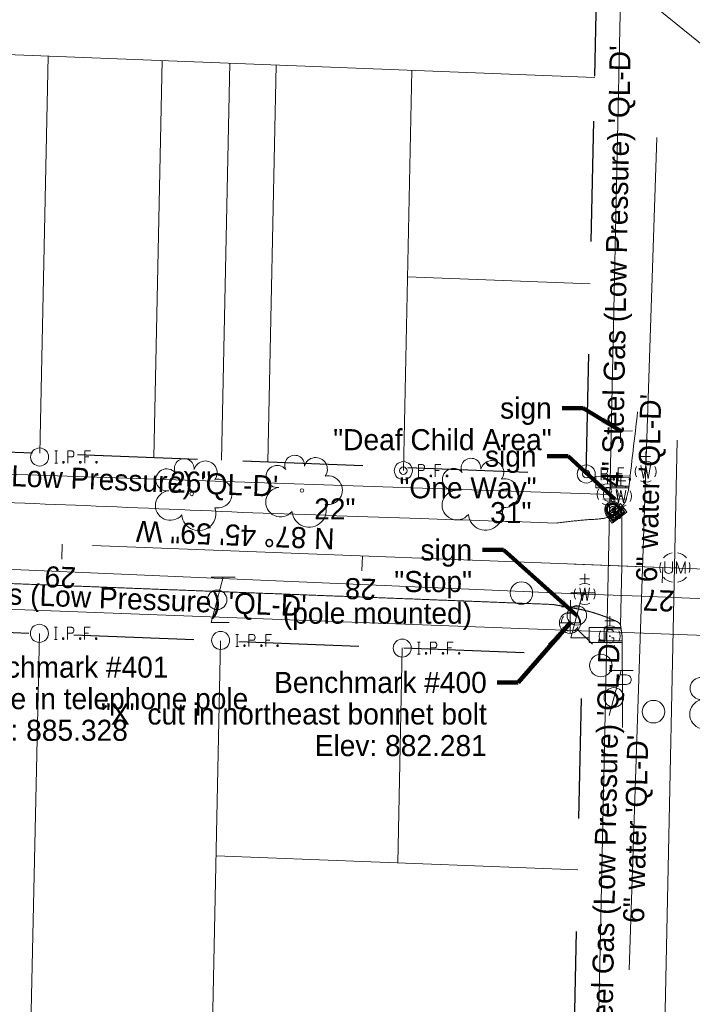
# Model space of a CAD drawing. Header units: feet. Extents: x 2433273 to 2447442, y 555003 to 575201.
# Tile 105 of 226: x 2445572 to 2445796, y 557864 to 558191. Entities that reach past the tile are written whole.
import ezdxf
from ezdxf.enums import TextEntityAlignment as Align

# ---------------------------------------------------------------- set-up
doc = ezdxf.new("R2010")
doc.units = ezdxf.units.FT
doc.header["$LTSCALE"] = 50
doc.header["$MEASUREMENT"] = 0
for name, pattern in [('cl20', [100, 5, -5, 80, -5, 5]), ('cl50', [100, 7.5, -7.5, 70, -7.5, 7.5]), ('DGN Style 1', [291.026069, 0.484236, -290.541832]), ('DGN Style 2', [484.236387, 290.541832, -193.694555]), ('DGN Style 3', [677.930942, 484.236387, -193.694555]), ('DGN Style 4', [775.262456, 387.38911, -193.694555, 0.484236, -193.694555]), ('DGN Style 5', [338.965471, 145.270916, -193.694555]), ('DGN Style 6', [921.017609, 0.484236, -193.694555, 338.965471, -193.694555, 0.484236, -193.694555]), ('DGN Style 7', [968.472775, 435.812749, -193.694555, 145.270916, -193.694555]), ('drainage01', [1.6, 0.85, -0.75]), ('rowex', [4.85, 0.8, -0.375, -0.375, 0.8, -0.3, 0.8, -0.3, 0.8, -0.3])]:
    doc.linetypes.add(name, pattern=pattern)
for name, color, linetype, lineweight in [('DR_X_Cells', 151, 'DGN Style 2', 0), ('DR_X_Cells (Construction)', 151, 'DGN Style 2', 0), ('DV_X_Lot_Line', 2, 'DGN Style 3', 0), ('DV_X_Property_Line', 7, 'Continuous', 0), ('GE_P_CL_50', 7, 'cl50', 13), ('GE_X_Cells', 2, 'Continuous', 0), ('GK_Drainage_Nodes', 7, 'Continuous', 53), ('GK_Drainage_Nodes (Construction)', 7, 'Continuous', 53), ('PV_P_Curb_Ramp', 120, 'Continuous', 13), ('PV_X_EOP', 7, 'DGN Style 3', 0), ('RW_X_CL_20', 6, 'cl20', 0), ('RW_X_Fee_RW', 6, 'rowex', 30), ('RW_X_Text', 7, 'Continuous', 0), ('SN_X_Public', 3, 'Continuous', 0), ('SV_X_Break_Lines', 4, 'DGN Style 2', 0), ('SV_X_Control_Cells_Found', 7, 'Continuous', 0), ('SV_X_Mon_Cells_Found', 7, 'Continuous', 0), ('SV_X_Text', 7, 'Continuous', 0), ('UT_X_Gas', 2, 'Continuous', 0), ('UT_X_Gas_Cells', 2, 'Continuous', 0), ('UT_X_Gas_Cells (Construction)', 2, 'Continuous', 0), ('UT_X_Gas_Text', 7, 'Continuous', 0), ('UT_X_Misc_Cells', 7, 'Continuous', 0), ('UT_X_Unknown_Cells', 7, 'Continuous', 0), ('UT_X_Unknown_Cells (Construction)', 7, 'Continuous', 0), ('UT_X_Water', 133, 'Continuous', 0), ('UT_X_Water_Cells', 133, 'Continuous', 0), ('UT_X_Water_Cells (Construction)', 133, 'Continuous', 0), ('UT_X_Water_Text', 7, 'Continuous', 0), ('VG_X_Cells', 3, 'Continuous', 0), ('VG_X_Text', 7, 'Continuous', 0)]:
    doc.layers.add(name, color=color, linetype=linetype, lineweight=lineweight)
doc.styles.add('Slanted-Normal LS 0.50', font='font31.shx', dxfattribs={"height": 0.14})
doc.styles.add('Slanted-Normal LS 0.50_0', font='font31.shx')
doc.styles.add('Style-font31', font='font31.shx')
doc.dimstyles.new('Dec-0  Slanted', dxfattribs={"dimscale": 50, "dimtxt": 0.14, "dimasz": 0.14, "dimexe": 0.07, "dimexo": 0.07, "dimgap": 0.07, "dimtad": 1, "dimdec": 0, "dimzin": 3, "dimdsep": 46, "dimtxsty": 'Slanted-Normal LS 0.50_0', "dimcen": 0.09, "dimclrd": 97, "dimclre": 97, "dimclrt": 7, "dimadec": 0, "dimazin": 3, "dimtfac": 1, "dimtdec": 0, "dimtofl": 0, "dimtmove": 1, "dimatfit": 1, "dimfxl": 1, "dimtzin": 3, "dimlwd": 0, "dimlwe": 0, "dimarcsym": 0})

# ---------------------------------------------------------------- blocks, each defined once
blk = doc.blocks.new('BM_8')
at = {"layer": 'SV_X_Control_Cells_Found', "color": 2, "linetype": 'Continuous', "lineweight": 0}
for p, q in [((0, 0.0705), (0, -0.0705)), ((-0.0705, 0), (0.0705, 0))]:
    blk.add_line(p, q, dxfattribs=at)
blk.add_circle((0, 0), 0.0705, dxfattribs=at)
blk = doc.blocks.new('UMH_7')
at = {"layer": 'UT_X_Unknown_Cells', "color": 7, "linetype": 'Continuous', "lineweight": 0}
for p, q in [((-0.0671, 0.0408), (-0.0671, -0.0233)), ((-0.0167, 0.0408), (-0.0167, -0.0233))]:
    blk.add_line(p, q, dxfattribs=at)
at = {"layer": 'UT_X_Unknown_Cells', "color": 7, "linetype": 'Continuous', "lineweight": 0, "flags": 128}
blk.add_lwpolyline([(0.0094, -0.0392), (0.0094, 0.0408), (0.0391, -0.0392), (0.0687, 0.0408), (0.0687, -0.0392)], dxfattribs=at)
at = {"layer": 'UT_X_Unknown_Cells', "color": 7, "linetype": 'Continuous', "lineweight": 0}
for centre, radius, start, end in [((0, 0), 0.1, 100.0806, 140.07213), ((0, 0), 0.1, 40.05767, 80.10608), ((0, 0), 0.1, 160.01689, 200.03919), ((0, 0), 0.1, 340.01689, 20.03919), ((0, 0), 0.1, 220.05767, 260.04731), ((-0.0419, -0.0114), 0.0279, 205.19243, 334.80757), ((0, 0), 0.1, 280.01144, 320.02638)]:
    blk.add_arc(centre, radius, start, end, dxfattribs=at)
at = {"layer": 'UT_X_Unknown_Cells (Construction)', "color": 7, "linetype": 'Continuous', "lineweight": 30}
blk.add_point((0, 0), dxfattribs=at)
blk = doc.blocks.new('CB3-X_8')
at = {"layer": 'DR_X_Cells', "color": 151, "linetype": 'Continuous', "lineweight": 0}
for p, q in [((-2.5, -0.63), (-1.88, 0)), ((-1.44, -1.83), (0.38, 0)), ((-0.31, -1.83), (1.51, 0)), ((-2.5, -1.76), (-0.75, 0)), ((0.82, -1.83), (2.5, -0.14)), ((1.94, -1.83), (2.5, -1.28))]:
    blk.add_line(p, q, dxfattribs=at)
at = {"layer": 'DR_X_Cells', "color": 151, "linetype": 'drainage01', "lineweight": 0}
blk.add_lwpolyline([(-3.04, 1.42), (3.04, 1.42), (3.04, -2.17), (-3.04, -2.17), (-3.04, 1.42)], close=True, dxfattribs=at)
at = {"layer": 'DR_X_Cells', "color": 151, "linetype": 'Continuous', "lineweight": 0, "flags": 128}
blk.add_lwpolyline([(-2.5, 0), (2.5, 0), (2.5, -1.83), (-2.5, -1.83), (-2.5, 0)], close=True, dxfattribs=at)
at = {"layer": 'DR_X_Cells (Construction)', "color": 20, "linetype": 'drainage01', "lineweight": 0}
blk.add_lwpolyline([(-2.37, 0.75), (2.37, 0.75), (2.37, -1.5), (-2.37, -1.5), (-2.37, 0.75)], close=True, dxfattribs=at)
at = {"layer": 'GK_Drainage_Nodes (Construction)', "color": 21, "linetype": 'DGN Style 2', "lineweight": 53}
blk.add_point((0, 1.42), dxfattribs=at)
at = {"layer": 'GK_Drainage_Nodes (Construction)', "color": 61, "linetype": 'DGN Style 6', "lineweight": 53}
for p in [(0, 0.75), (-2.37, -0.37), (0, -1.5), (2.37, -0.37)]:
    blk.add_point(p, dxfattribs=at)
at = {"layer": 'GK_Drainage_Nodes (Construction)', "color": 21, "linetype": 'DGN Style 5', "lineweight": 53}
blk.add_point((0, 0), dxfattribs=at)
at = {"layer": 'GK_Drainage_Nodes (Construction)', "color": 40, "linetype": 'DGN Style 4', "lineweight": 53}
blk.add_point((0, 0), dxfattribs=at)
at = {"layer": 'GK_Drainage_Nodes (Construction)', "color": 151, "linetype": 'DGN Style 7', "lineweight": 53}
blk.add_point((0, -0.37), dxfattribs=at)
at = {"layer": 'GK_Drainage_Nodes (Construction)', "color": 223, "linetype": 'DGN Style 1', "lineweight": 53}
blk.add_point((0, -2.17), dxfattribs=at)
blk = doc.blocks.new('MH1D-X_5')
at = {"layer": 'DR_X_Cells', "color": 151, "linetype": 'drainage01', "lineweight": 0}
for radius in [2.67, 1]:
    blk.add_circle((0, 0), radius, dxfattribs=at)
at = {"layer": 'DR_X_Cells (Construction)', "color": 20, "linetype": 'drainage01', "lineweight": 0}
blk.add_circle((0, 0), 2, dxfattribs=at)
at = {"layer": 'GK_Drainage_Nodes (Construction)', "color": 61, "linetype": 'DGN Style 6', "lineweight": 53}
blk.add_circle((0, 0), 2, dxfattribs=at)
at = {"layer": 'GK_Drainage_Nodes (Construction)', "color": 21, "linetype": 'DGN Style 2', "lineweight": 53}
blk.add_point((0, 2), dxfattribs=at)
at = {"layer": 'GK_Drainage_Nodes (Construction)', "color": 151, "linetype": 'DGN Style 7', "lineweight": 53}
blk.add_point((0, 0), dxfattribs=at)
at = {"layer": 'GK_Drainage_Nodes (Construction)', "color": 21, "linetype": 'DGN Style 5', "lineweight": 53}
blk.add_point((0, 0), dxfattribs=at)
at = {"layer": 'GK_Drainage_Nodes (Construction)', "color": 40, "linetype": 'DGN Style 4', "lineweight": 53}
blk.add_point((0, 0), dxfattribs=at)
at = {"layer": 'GK_Drainage_Nodes (Construction)', "color": 223, "linetype": 'DGN Style 1', "lineweight": 53}
blk.add_point((0, -2), dxfattribs=at)
blk = doc.blocks.new('WGV_9')
at = {"layer": 'UT_X_Water_Cells', "color": 133, "linetype": 'Continuous', "lineweight": 0}
for p, q in [((0, 0.07), (0, 0.1336)), ((0.0317, 0.1018), (-0.0318, 0.1018))]:
    blk.add_line(p, q, dxfattribs=at)
at = {"layer": 'UT_X_Water_Cells', "color": 133, "linetype": 'Continuous', "lineweight": 0, "flags": 128}
blk.add_lwpolyline([(-0.0318, 0.041), (-0.0159, -0.0452), (0, 0.041), (0.016, -0.0452), (0.0318, 0.041)], dxfattribs=at)
at = {"layer": 'UT_X_Water_Cells', "color": 133, "linetype": 'Continuous', "lineweight": 0}
for start, end in [(60.01836, 120.01574), (330.01836, 29.98164), (239.98426, 299.98164)]:
    blk.add_arc((0, 0.0001), 0.07, start, end, dxfattribs=at)
at = {"layer": 'UT_X_Water_Cells', "color": 133, "linetype": 'Continuous', "lineweight": 0, "extrusion": (0, 0, -1)}
blk.add_arc((0, 0.0001), 0.07, 330.01836, 29.98164, dxfattribs=at)
at = {"layer": 'UT_X_Water_Cells (Construction)', "color": 133, "linetype": 'Continuous', "lineweight": 30}
blk.add_point((0, 0), dxfattribs=at)
blk = doc.blocks.new('SGN1P_8')
at = {"layer": 'SN_X_Public', "color": 3, "linetype": 'Continuous', "lineweight": 0}
for p, q in [((0, 0.08), (0, -0.08)), ((0, 0), (-0.08, 0))]:
    blk.add_line(p, q, dxfattribs=at)
blk = doc.blocks.new('WGV_10')
at = {"layer": 'UT_X_Water_Cells', "color": 133, "linetype": 'Continuous', "lineweight": 0}
for p, q in [((0, 0.07), (0, 0.1336)), ((0.0317, 0.1018), (-0.0318, 0.1018))]:
    blk.add_line(p, q, dxfattribs=at)
at = {"layer": 'UT_X_Water_Cells', "color": 133, "linetype": 'Continuous', "lineweight": 0, "flags": 128}
blk.add_lwpolyline([(-0.0318, 0.041), (-0.0159, -0.0452), (0, 0.041), (0.016, -0.0452), (0.0318, 0.041)], dxfattribs=at)
at = {"layer": 'UT_X_Water_Cells', "color": 133, "linetype": 'Continuous', "lineweight": 0}
for start, end in [(60.01836, 120.01574), (330.01836, 29.98164), (239.98426, 299.98164)]:
    blk.add_arc((0, 0.0001), 0.07, start, end, dxfattribs=at)
at = {"layer": 'UT_X_Water_Cells', "color": 133, "linetype": 'Continuous', "lineweight": 0, "extrusion": (0, 0, -1)}
blk.add_arc((0, 0.0001), 0.07, 330.01836, 29.98164, dxfattribs=at)
at = {"layer": 'UT_X_Water_Cells (Construction)', "color": 133, "linetype": 'Continuous', "lineweight": 30}
blk.add_point((0, 0), dxfattribs=at)
blk = doc.blocks.new('WGV_11')
at = {"layer": 'UT_X_Water_Cells', "color": 133, "linetype": 'Continuous', "lineweight": 0}
for p, q in [((0, 0.07), (0, 0.1336)), ((0.0317, 0.1018), (-0.0318, 0.1018))]:
    blk.add_line(p, q, dxfattribs=at)
at = {"layer": 'UT_X_Water_Cells', "color": 133, "linetype": 'Continuous', "lineweight": 0, "flags": 128}
blk.add_lwpolyline([(-0.0318, 0.041), (-0.0159, -0.0452), (0, 0.041), (0.016, -0.0452), (0.0318, 0.041)], dxfattribs=at)
at = {"layer": 'UT_X_Water_Cells', "color": 133, "linetype": 'Continuous', "lineweight": 0}
for start, end in [(60.01836, 120.01574), (330.01836, 29.98164), (239.98426, 299.98164)]:
    blk.add_arc((0, 0.0001), 0.07, start, end, dxfattribs=at)
at = {"layer": 'UT_X_Water_Cells', "color": 133, "linetype": 'Continuous', "lineweight": 0, "extrusion": (0, 0, -1)}
blk.add_arc((0, 0.0001), 0.07, 330.01836, 29.98164, dxfattribs=at)
at = {"layer": 'UT_X_Water_Cells (Construction)', "color": 133, "linetype": 'Continuous', "lineweight": 30}
blk.add_point((0, 0), dxfattribs=at)
blk = doc.blocks.new('GV')
at = {"layer": 'UT_X_Gas_Cells', "color": 2, "linetype": 'Continuous', "lineweight": 0}
for p, q in [((0, 0.07), (0, 0.1335)), ((0.0318, 0.1018), (-0.0318, 0.1018))]:
    blk.add_line(p, q, dxfattribs=at)
at = {"layer": 'UT_X_Gas_Cells', "color": 2, "linetype": 'Continuous', "lineweight": 0, "flags": 128}
blk.add_lwpolyline([(0.0266, 0.0273), (0.0259, 0.0308), (0.0238, 0.0344), (0.0203, 0.0379), (0.0153, 0.0422), (0.0118, 0.0436), (0.0089, 0.0443), (0.0047, 0.045), (-0.0038, 0.045), (-0.0074, 0.0443), (-0.0095, 0.0436), (-0.0123, 0.0422), (-0.018, 0.0379), (-0.0215, 0.0329), (-0.0237, 0.0273), (-0.0251, 0.0195), (-0.0265, 0.0082), (-0.0265, -0.0067), (-0.0258, -0.0188), (-0.023, -0.028), (-0.0187, -0.0365), (-0.0152, -0.0393), (-0.0109, -0.0422), (-0.0031, -0.045), (0.0047, -0.045), (0.0125, -0.0436), (0.0153, -0.0422), (0.0181, -0.0407), (0.021, -0.0379), (0.0238, -0.0337), (0.0266, -0.0273), (0.0266, -0.0096), (0.0118, -0.0096)], dxfattribs=at)
at = {"layer": 'UT_X_Gas_Cells', "color": 2, "linetype": 'Continuous', "lineweight": 0}
for start, end in [(60.01836, 120.01574), (330.01836, 29.98164), (239.98426, 299.98164)]:
    blk.add_arc((0, 0), 0.07, start, end, dxfattribs=at)
at = {"layer": 'UT_X_Gas_Cells', "color": 2, "linetype": 'Continuous', "lineweight": 0, "extrusion": (0, 0, -1)}
blk.add_arc((0, 0), 0.07, 330.01836, 29.98164, dxfattribs=at)
at = {"layer": 'UT_X_Gas_Cells (Construction)', "color": 2, "linetype": 'Continuous', "lineweight": 30}
blk.add_point((0, 0), dxfattribs=at)
blk = doc.blocks.new('SGN1P_9')
at = {"layer": 'SN_X_Public', "color": 3, "linetype": 'Continuous', "lineweight": 0}
for p, q in [((0, 0.08), (0, -0.08)), ((0, 0), (-0.08, 0))]:
    blk.add_line(p, q, dxfattribs=at)
blk = doc.blocks.new('TPW_12')
at = {"layer": 'UT_X_Misc_Cells', "color": 30, "linetype": 'Continuous', "lineweight": 0}
for p, q in [((0.0482, 0.18), (-0.0322, -0.12)), ((0.1282, 0.18), (-0.0318, 0.18)), ((0.0402, 0.15), (0.0827, 0.15)), ((0.0231, 0.0863), (0.0827, 0.0863))]:
    blk.add_line(p, q, dxfattribs=at)
blk.add_circle((0, 0), 0.065, dxfattribs=at)
at = {"layer": 'UT_X_Misc_Cells', "color": 30, "linetype": 'Continuous', "lineweight": 0, "extrusion": (0, 0, -1)}
blk.add_arc((-0.0833, 0.1181), 0.0319, 88.8767, 271.1233, dxfattribs=at)
blk = doc.blocks.new('GV_1')
at = {"layer": 'UT_X_Gas_Cells', "color": 2, "linetype": 'Continuous', "lineweight": 0}
for p, q in [((0, 0.07), (0, 0.1335)), ((0.0318, 0.1017), (-0.0318, 0.1017))]:
    blk.add_line(p, q, dxfattribs=at)
at = {"layer": 'UT_X_Gas_Cells', "color": 2, "linetype": 'Continuous', "lineweight": 0, "flags": 128}
blk.add_lwpolyline([(0.0266, 0.0273), (0.0259, 0.0308), (0.0238, 0.0344), (0.0203, 0.0379), (0.0153, 0.0422), (0.0118, 0.0436), (0.0089, 0.0443), (0.0047, 0.045), (-0.0038, 0.045), (-0.0074, 0.0443), (-0.0095, 0.0436), (-0.0123, 0.0422), (-0.018, 0.0379), (-0.0215, 0.0329), (-0.0237, 0.0273), (-0.0251, 0.0195), (-0.0265, 0.0082), (-0.0265, -0.0067), (-0.0258, -0.0188), (-0.023, -0.028), (-0.0187, -0.0365), (-0.0152, -0.0393), (-0.0109, -0.0422), (-0.0031, -0.045), (0.0047, -0.045), (0.0125, -0.0436), (0.0153, -0.0422), (0.0181, -0.0407), (0.021, -0.0379), (0.0238, -0.0337), (0.0266, -0.0273), (0.0266, -0.0096), (0.0118, -0.0096)], dxfattribs=at)
at = {"layer": 'UT_X_Gas_Cells', "color": 2, "linetype": 'Continuous', "lineweight": 0}
for start, end in [(60.01836, 120.01574), (330.01836, 29.98164), (239.98426, 299.98164)]:
    blk.add_arc((0, 0), 0.07, start, end, dxfattribs=at)
at = {"layer": 'UT_X_Gas_Cells', "color": 2, "linetype": 'Continuous', "lineweight": 0, "extrusion": (0, 0, -1)}
blk.add_arc((0, 0), 0.07, 330.01836, 29.98164, dxfattribs=at)
at = {"layer": 'UT_X_Gas_Cells (Construction)', "color": 2, "linetype": 'Continuous', "lineweight": 30}
blk.add_point((0, 0), dxfattribs=at)
blk = doc.blocks.new('TLGT_1')
at = {"layer": 'UT_X_Misc_Cells', "color": 30, "linetype": 'Continuous', "lineweight": 0}
for p, q in [((0.0402, 0.15), (-0.0402, -0.15)), ((0.1202, 0.15), (-0.0398, 0.15)), ((0.0798, -0.15), (-0.0402, -0.15))]:
    blk.add_line(p, q, dxfattribs=at)
blk.add_circle((0, 0), 0.065, dxfattribs=at)
blk = doc.blocks.new('FH_6')
at = {"layer": 'UT_X_Water_Cells', "color": 133, "linetype": 'Continuous', "lineweight": 0}
for p, q in [((-0.0001, 0.0602), (-0.0001, 0.1462)), ((0.0599, 0.1032), (-0.0601, 0.1032)), ((-0.0423, -0.0424), (-0.1463, -0.1463)), ((0.0422, -0.0424), (0.1462, -0.1463))]:
    blk.add_line(p, q, dxfattribs=at)
for start, end in [(140.02099, 184.06293), (68.13946, 112.03798), (356.01648, 39.98885), (211.87877, 255.84793), (283.82389, 329.90967)]:
    blk.add_arc((0, 0), 0.06, start, end, dxfattribs=at)
at = {"layer": 'UT_X_Water_Cells (Construction)', "color": 133, "linetype": 'Continuous', "lineweight": 30}
blk.add_point((0, 0), dxfattribs=at)
blk.add_point((0, 0), dxfattribs=at)
blk = doc.blocks.new('TLGT_2')
at = {"layer": 'UT_X_Misc_Cells', "color": 30, "linetype": 'Continuous', "lineweight": 0}
for p, q in [((0.0402, 0.15), (-0.0402, -0.15)), ((0.1202, 0.15), (-0.0398, 0.15)), ((0.0798, -0.15), (-0.0402, -0.15))]:
    blk.add_line(p, q, dxfattribs=at)
blk.add_circle((0, 0), 0.065, dxfattribs=at)
blk = doc.blocks.new('IPF_36')
at = {"layer": 'SV_X_Mon_Cells_Found', "color": 7, "linetype": 'Continuous', "lineweight": 0, "flags": 128}
for points in [[(0.1007, 0.04), (0.1184, 0.04)], [(0.1095, -0.04), (0.1095, 0.04)], [(0.1878, -0.04), (0.1878, 0.04), (0.2143, 0.04), (0.217, 0.0394), (0.2209, 0.0381), (0.2225, 0.0368), (0.2242, 0.0356), (0.2264, 0.0324), (0.228, 0.0293), (0.2291, 0.0242), (0.2291, 0.0167), (0.2286, 0.0142), (0.2275, 0.0104), (0.2253, 0.006), (0.2231, 0.0041), (0.2214, 0.0028), (0.2187, 0.0016), (0.2143, 0.0009), (0.1878, 0.0009)], [(0.3383, 0.04), (0.3002, 0.04), (0.3002, -0.04)], [(0.3002, 0.0009), (0.3272, 0.0009)], [(0.1007, -0.04), (0.1184, -0.04)], [(0.1575, -0.0293), (0.1602, -0.0293), (0.1619, -0.0305), (0.1635, -0.0331), (0.1635, -0.0362), (0.1619, -0.0387), (0.1602, -0.04), (0.1575, -0.04), (0.1558, -0.0387), (0.1542, -0.0362), (0.1542, -0.0331), (0.1558, -0.0305), (0.1575, -0.0293)], [(0.2699, -0.0293), (0.2727, -0.0293), (0.2743, -0.0305), (0.276, -0.0331), (0.276, -0.0362), (0.2743, -0.0387), (0.2727, -0.04), (0.2699, -0.04), (0.2683, -0.0387), (0.2666, -0.0362), (0.2666, -0.0331), (0.2683, -0.0305), (0.2699, -0.0293)], [(0.3774, -0.0293), (0.3801, -0.0293), (0.3818, -0.0305), (0.3835, -0.0331), (0.3835, -0.0362), (0.3818, -0.0387), (0.3801, -0.04), (0.3774, -0.04), (0.3757, -0.0387), (0.3741, -0.0362), (0.3741, -0.0331), (0.3757, -0.0305), (0.3774, -0.0293)]]:
    blk.add_lwpolyline(points, dxfattribs=at)
at = {"layer": 'SV_X_Mon_Cells_Found', "color": 7, "linetype": 'Continuous', "lineweight": 0}
blk.add_circle((0, 0), 0.06, dxfattribs=at)
blk = doc.blocks.new('TREE_25')
at = {"layer": 'VG_X_Cells', "color": 3, "linetype": 'Continuous', "lineweight": 0}
blk.add_circle((0, 0), 0.012, dxfattribs=at)
for centre, radius, start, end in [((-0.0492, 0.1684), 0.0658, 354.0047, 205.97412), ((0.0913, 0.1415), 0.0776, 323.82996, 165.0376), ((-0.1655, 0.0932), 0.0735, 39.06254, 279.54124), ((0.173, 0.0018), 0.0957, 259.14531, 101.45961), ((-0.1427, -0.0774), 0.0987, 96.17219, 320.57371), ((0.0473, -0.1303), 0.1142, 184.94757, 19.45715)]:
    blk.add_arc(centre, radius, start, end, dxfattribs=at)
blk = doc.blocks.new('TREE_26')
at = {"layer": 'VG_X_Cells', "color": 3, "linetype": 'Continuous', "lineweight": 0}
blk.add_circle((0, 0), 0.012, dxfattribs=at)
for centre, radius, start, end in [((-0.0492, 0.1684), 0.0658, 354.0047, 205.97412), ((0.0913, 0.1415), 0.0776, 323.82996, 165.0376), ((-0.1655, 0.0932), 0.0735, 39.06254, 279.54124), ((0.173, 0.0018), 0.0957, 259.14531, 101.45961), ((-0.1427, -0.0774), 0.0987, 96.17219, 320.57371), ((0.0473, -0.1303), 0.1142, 184.94757, 19.45715)]:
    blk.add_arc(centre, radius, start, end, dxfattribs=at)
blk = doc.blocks.new('IPF_38')
at = {"layer": 'SV_X_Mon_Cells_Found', "color": 7, "linetype": 'Continuous', "lineweight": 0, "flags": 128}
for points in [[(0.1007, 0.04), (0.1184, 0.04)], [(0.1095, -0.04), (0.1095, 0.04)], [(0.1878, -0.04), (0.1878, 0.04), (0.2143, 0.04), (0.217, 0.0394), (0.2209, 0.0381), (0.2225, 0.0368), (0.2242, 0.0356), (0.2264, 0.0324), (0.228, 0.0293), (0.2291, 0.0242), (0.2291, 0.0167), (0.2286, 0.0142), (0.2275, 0.0104), (0.2253, 0.006), (0.2231, 0.0041), (0.2214, 0.0028), (0.2187, 0.0016), (0.2143, 0.0009), (0.1878, 0.0009)], [(0.3383, 0.04), (0.3002, 0.04), (0.3002, -0.04)], [(0.3002, 0.0009), (0.3272, 0.0009)], [(0.1007, -0.04), (0.1184, -0.04)], [(0.1575, -0.0293), (0.1602, -0.0293), (0.1619, -0.0305), (0.1635, -0.0331), (0.1635, -0.0362), (0.1619, -0.0387), (0.1602, -0.04), (0.1575, -0.04), (0.1558, -0.0387), (0.1542, -0.0362), (0.1542, -0.0331), (0.1558, -0.0305), (0.1575, -0.0293)], [(0.2699, -0.0293), (0.2727, -0.0293), (0.2743, -0.0305), (0.276, -0.0331), (0.276, -0.0362), (0.2743, -0.0387), (0.2727, -0.04), (0.2699, -0.04), (0.2683, -0.0387), (0.2666, -0.0362), (0.2666, -0.0331), (0.2683, -0.0305), (0.2699, -0.0293)], [(0.3774, -0.0293), (0.3801, -0.0293), (0.3818, -0.0305), (0.3835, -0.0331), (0.3835, -0.0362), (0.3818, -0.0387), (0.3801, -0.04), (0.3774, -0.04), (0.3757, -0.0387), (0.3741, -0.0362), (0.3741, -0.0331), (0.3757, -0.0305), (0.3774, -0.0293)]]:
    blk.add_lwpolyline(points, dxfattribs=at)
at = {"layer": 'SV_X_Mon_Cells_Found', "color": 7, "linetype": 'Continuous', "lineweight": 0}
blk.add_circle((0, 0), 0.06, dxfattribs=at)
blk = doc.blocks.new('IPF_39')
at = {"layer": 'SV_X_Mon_Cells_Found', "color": 7, "linetype": 'Continuous', "lineweight": 0, "flags": 128}
for points in [[(0.1007, 0.04), (0.1184, 0.04)], [(0.1095, -0.04), (0.1095, 0.04)], [(0.1878, -0.04), (0.1878, 0.04), (0.2143, 0.04), (0.217, 0.0394), (0.2209, 0.0381), (0.2225, 0.0368), (0.2242, 0.0356), (0.2264, 0.0324), (0.228, 0.0293), (0.2291, 0.0242), (0.2291, 0.0167), (0.2286, 0.0142), (0.2275, 0.0104), (0.2253, 0.006), (0.2231, 0.0041), (0.2214, 0.0028), (0.2187, 0.0016), (0.2143, 0.0009), (0.1878, 0.0009)], [(0.3383, 0.04), (0.3002, 0.04), (0.3002, -0.04)], [(0.3002, 0.0009), (0.3272, 0.0009)], [(0.1007, -0.04), (0.1184, -0.04)], [(0.1575, -0.0293), (0.1602, -0.0293), (0.1619, -0.0305), (0.1635, -0.0331), (0.1635, -0.0362), (0.1619, -0.0387), (0.1602, -0.04), (0.1575, -0.04), (0.1558, -0.0387), (0.1542, -0.0362), (0.1542, -0.0331), (0.1558, -0.0305), (0.1575, -0.0293)], [(0.2699, -0.0293), (0.2727, -0.0293), (0.2743, -0.0305), (0.276, -0.0331), (0.276, -0.0362), (0.2743, -0.0387), (0.2727, -0.04), (0.2699, -0.04), (0.2683, -0.0387), (0.2666, -0.0362), (0.2666, -0.0331), (0.2683, -0.0305), (0.2699, -0.0293)], [(0.3774, -0.0293), (0.3801, -0.0293), (0.3818, -0.0305), (0.3835, -0.0331), (0.3835, -0.0362), (0.3818, -0.0387), (0.3801, -0.04), (0.3774, -0.04), (0.3757, -0.0387), (0.3741, -0.0362), (0.3741, -0.0331), (0.3757, -0.0305), (0.3774, -0.0293)]]:
    blk.add_lwpolyline(points, dxfattribs=at)
at = {"layer": 'SV_X_Mon_Cells_Found', "color": 7, "linetype": 'Continuous', "lineweight": 0}
blk.add_circle((0, 0), 0.06, dxfattribs=at)
blk = doc.blocks.new('IPIPE_10')
at = {"layer": 'SV_X_Mon_Cells_Found', "color": 7, "linetype": 'Continuous', "lineweight": 0, "flags": 128}
for points in [[(0.0999, -0.04), (0.0999, 0.04), (0.1263, 0.04), (0.1291, 0.0394), (0.1329, 0.0381), (0.1346, 0.0368), (0.1362, 0.0356), (0.1384, 0.0324), (0.1401, 0.0293), (0.1412, 0.0242), (0.1412, 0.0167), (0.1406, 0.0142), (0.1395, 0.0104), (0.1373, 0.006), (0.1351, 0.0041), (0.1335, 0.0028), (0.1307, 0.0016), (0.1263, 0.0009), (0.0999, 0.0009)], [(0.2503, 0.04), (0.2123, 0.04), (0.2123, -0.04)], [(0.2123, 0.0009), (0.2393, 0.0009)], [(0.182, -0.0293), (0.1847, -0.0293), (0.1864, -0.0305), (0.188, -0.0331), (0.188, -0.0362), (0.1864, -0.0387), (0.1847, -0.04), (0.182, -0.04), (0.1803, -0.0387), (0.1787, -0.0362), (0.1787, -0.0331), (0.1803, -0.0305), (0.182, -0.0293)], [(0.2895, -0.0293), (0.2922, -0.0293), (0.2939, -0.0305), (0.2955, -0.0331), (0.2955, -0.0362), (0.2939, -0.0387), (0.2922, -0.04), (0.2895, -0.04), (0.2878, -0.0387), (0.2861, -0.0362), (0.2861, -0.0331), (0.2878, -0.0305), (0.2895, -0.0293)]]:
    blk.add_lwpolyline(points, dxfattribs=at)
at = {"layer": 'SV_X_Mon_Cells_Found', "color": 7, "linetype": 'Continuous', "lineweight": 0}
for radius in [0.06, 0.0247]:
    blk.add_circle((0, 0), radius, dxfattribs=at)
blk = doc.blocks.new('IPIPE_11')
at = {"layer": 'SV_X_Mon_Cells_Found', "color": 7, "linetype": 'Continuous', "lineweight": 0, "flags": 128}
for points in [[(0.0999, -0.04), (0.0999, 0.04), (0.1263, 0.04), (0.1291, 0.0394), (0.1329, 0.0381), (0.1346, 0.0368), (0.1362, 0.0356), (0.1384, 0.0324), (0.1401, 0.0293), (0.1412, 0.0242), (0.1412, 0.0167), (0.1406, 0.0142), (0.1395, 0.0104), (0.1373, 0.006), (0.1351, 0.0041), (0.1335, 0.0028), (0.1307, 0.0016), (0.1263, 0.0009), (0.0999, 0.0009)], [(0.2503, 0.04), (0.2123, 0.04), (0.2123, -0.04)], [(0.2123, 0.0009), (0.2393, 0.0009)], [(0.182, -0.0293), (0.1847, -0.0293), (0.1864, -0.0305), (0.188, -0.0331), (0.188, -0.0362), (0.1864, -0.0387), (0.1847, -0.04), (0.182, -0.04), (0.1803, -0.0387), (0.1787, -0.0362), (0.1787, -0.0331), (0.1803, -0.0305), (0.182, -0.0293)], [(0.2895, -0.0293), (0.2922, -0.0293), (0.2939, -0.0305), (0.2955, -0.0331), (0.2955, -0.0362), (0.2939, -0.0387), (0.2922, -0.04), (0.2895, -0.04), (0.2878, -0.0387), (0.2861, -0.0362), (0.2861, -0.0331), (0.2878, -0.0305), (0.2895, -0.0293)]]:
    blk.add_lwpolyline(points, dxfattribs=at)
at = {"layer": 'SV_X_Mon_Cells_Found', "color": 7, "linetype": 'Continuous', "lineweight": 0}
for radius in [0.06, 0.0247]:
    blk.add_circle((0, 0), radius, dxfattribs=at)
blk = doc.blocks.new('TREE_28')
at = {"layer": 'VG_X_Cells', "color": 3, "linetype": 'Continuous', "lineweight": 0}
blk.add_circle((0, 0), 0.012, dxfattribs=at)
for centre, radius, start, end in [((-0.0492, 0.1684), 0.0658, 354.0047, 205.97412), ((0.0913, 0.1415), 0.0776, 323.82996, 165.0376), ((-0.1655, 0.0932), 0.0735, 39.06254, 279.54124), ((0.173, 0.0018), 0.0957, 259.14531, 101.45961), ((-0.1427, -0.0774), 0.0987, 96.17219, 320.57371), ((0.0473, -0.1303), 0.1142, 184.94757, 19.45715)]:
    blk.add_arc(centre, radius, start, end, dxfattribs=at)
blk = doc.blocks.new('IPF_40')
at = {"layer": 'SV_X_Mon_Cells_Found', "color": 7, "linetype": 'Continuous', "lineweight": 0, "flags": 128}
for points in [[(0.1007, 0.04), (0.1184, 0.04)], [(0.1095, -0.04), (0.1095, 0.04)], [(0.1878, -0.04), (0.1878, 0.04), (0.2143, 0.04), (0.217, 0.0394), (0.2209, 0.0381), (0.2225, 0.0368), (0.2242, 0.0356), (0.2264, 0.0324), (0.228, 0.0293), (0.2291, 0.0242), (0.2291, 0.0167), (0.2286, 0.0142), (0.2275, 0.0104), (0.2253, 0.006), (0.2231, 0.0041), (0.2214, 0.0028), (0.2187, 0.0016), (0.2143, 0.0009), (0.1878, 0.0009)], [(0.3383, 0.04), (0.3002, 0.04), (0.3002, -0.04)], [(0.3002, 0.0009), (0.3272, 0.0009)], [(0.1007, -0.04), (0.1184, -0.04)], [(0.1575, -0.0293), (0.1602, -0.0293), (0.1619, -0.0305), (0.1635, -0.0331), (0.1635, -0.0362), (0.1619, -0.0387), (0.1602, -0.04), (0.1575, -0.04), (0.1558, -0.0387), (0.1542, -0.0362), (0.1542, -0.0331), (0.1558, -0.0305), (0.1575, -0.0293)], [(0.2699, -0.0293), (0.2727, -0.0293), (0.2743, -0.0305), (0.276, -0.0331), (0.276, -0.0362), (0.2743, -0.0387), (0.2727, -0.04), (0.2699, -0.04), (0.2683, -0.0387), (0.2666, -0.0362), (0.2666, -0.0331), (0.2683, -0.0305), (0.2699, -0.0293)], [(0.3774, -0.0293), (0.3801, -0.0293), (0.3818, -0.0305), (0.3835, -0.0331), (0.3835, -0.0362), (0.3818, -0.0387), (0.3801, -0.04), (0.3774, -0.04), (0.3757, -0.0387), (0.3741, -0.0362), (0.3741, -0.0331), (0.3757, -0.0305), (0.3774, -0.0293)]]:
    blk.add_lwpolyline(points, dxfattribs=at)
at = {"layer": 'SV_X_Mon_Cells_Found', "color": 7, "linetype": 'Continuous', "lineweight": 0}
blk.add_circle((0, 0), 0.06, dxfattribs=at)
blk = doc.blocks.new('TREE_30')
at = {"layer": 'VG_X_Cells', "color": 3, "linetype": 'Continuous', "lineweight": 0}
blk.add_circle((0, 0), 0.012, dxfattribs=at)
for centre, radius, start, end in [((-0.0492, 0.1684), 0.0658, 354.0047, 205.97412), ((0.0913, 0.1415), 0.0776, 323.82996, 165.0376), ((-0.1655, 0.0932), 0.0735, 39.06254, 279.54124), ((0.173, 0.0018), 0.0957, 259.14531, 101.45961), ((-0.1427, -0.0774), 0.0987, 96.17219, 320.57371), ((0.0473, -0.1303), 0.1142, 184.94757, 19.45715)]:
    blk.add_arc(centre, radius, start, end, dxfattribs=at)
blk = doc.blocks.new('PC_16')
at = {"layer": 'GE_X_Cells', "color": 2, "linetype": 'Continuous', "lineweight": 0}
blk.add_circle((0, 0), 0.075, dxfattribs=at)
blk = doc.blocks.new('PC_18')
at = {"layer": 'GE_X_Cells', "color": 2, "linetype": 'Continuous', "lineweight": 0}
blk.add_circle((0, 0), 0.075, dxfattribs=at)
blk = doc.blocks.new('PC_22')
at = {"layer": 'GE_X_Cells', "color": 2, "linetype": 'Continuous', "lineweight": 0}
blk.add_circle((0, 0), 0.075, dxfattribs=at)

msp = doc.modelspace()

# ---------------------------------------------------------------- linework, layer by layer
at = {"layer": 'DV_X_Lot_Line'}
msp.add_line((2445639.04, 558045.03), (2445641.85, 558177), dxfattribs=at)
at = {"layer": 'DV_X_Property_Line'}
for p, q in [((2445461.6, 558184.03), (2445763.29, 558172.27)), ((2445578.58, 558047.39), (2445581.39, 558179.36)), ((2445616.55, 558045.91), (2445619.36, 558177.88)), ((2445654.52, 558044.43), (2445657.33, 558176.4)), ((2445699.61, 558041.53), (2445702.44, 558174.64)), ((2445700.98, 558106.02), (2445761.83, 558103.65)), ((2445575.66, 557855.38), (2445578.47, 557987.35)), ((2445636, 557853.02), (2445638.81, 557984.99)), ((2445697.73, 557911.14), (2445699.25, 557982.64)), ((2445637.28, 557913.5), (2445757.68, 557908.8))]:
    msp.add_line(p, q, dxfattribs=at)
at = {"layer": 'GE_P_CL_50'}
msp.add_line((2445970.84, 558002.07), (2445428.17, 558023.23), dxfattribs=at)
at = {"layer": 'GE_P_CL_50', "linetype": 'Continuous'}
for p, q in [((2445586.1, 558017.07), (2445585.91, 558012.08)), ((2445686.03, 558013.18), (2445685.83, 558008.18)), ((2445785.95, 558009.28), (2445785.76, 558004.28))]:
    msp.add_line(p, q, dxfattribs=at)
at = {"layer": 'PV_P_Curb_Ramp'}
for p, q in [((2445775.1, 558039.8), (2445763.7, 558039.59)), ((2445763.7, 558035.83), (2445763.7, 558039.59)), ((2445768.7, 558035.83), (2445768.7, 558039.68)), ((2445775.11, 558039.3), (2445768.7, 558039.18)), ((2445774.64, 558035.83), (2445775.1, 558039.8)), ((2445768.7, 558036.33), (2445774.64, 558036.33)), ((2445763.7, 558035.83), (2445774.64, 558035.83)), ((2445761.44, 557989.42), (2445772, 557989.42)), ((2445761.44, 557989.42), (2445761.46, 557984.42)), ((2445766.44, 557989.42), (2445766.46, 557984.42)), ((2445766.45, 557988.92), (2445772.07, 557988.92)), ((2445772, 557989.42), (2445772.07, 557988.92)), ((2445772.07, 557988.92), (2445772.46, 557986.22)), ((2445761.46, 557984.42), (2445772.46, 557984.42)), ((2445766.46, 557984.92), (2445772.46, 557984.92)), ((2445772.46, 557986.22), (2445772.46, 557984.92)), ((2445772.46, 557984.92), (2445772.46, 557984.42))]:
    msp.add_line(p, q, dxfattribs=at)
at = {"layer": 'PV_X_EOP'}
msp.add_rational_spline([(2445772.55, 557956.07), (2445772.52, 557966.12), (2445772.49, 557976.17), (2445772.46, 557986.22), (2445772.28, 557987.48), (2445772.1, 557988.74), (2445771.92, 557990), (2445771.81, 557990.76), (2445770.95, 557991.25), (2445770.23, 557991.56), (2445766.12, 557993.35), (2445762.05, 557994.75), (2445757.76, 557995.53), (2445755.04, 557996.02), (2445752.33, 557996.52), (2445749.61, 557997.01), (2445734.53, 557997.61), (2445719.44, 557998.2), (2445704.36, 557998.79), (2445686.04, 557999.49), (2445667.71, 558000.19), (2445649.39, 558000.89), (2445630.98, 558001.59), (2445612.57, 558002.3), (2445594.15, 558003.01), (2445575.56, 558003.73), (2445556.96, 558004.44), (2445538.37, 558005.16), (2445519.88, 558005.83), (2445501.4, 558006.49), (2445482.92, 558007.16), (2445477.49, 558016.41), (2445472.06, 558025.66), (2445466.63, 558034.91), (2445463.79, 558035.5), (2445460.94, 558036.1), (2445458.09, 558036.7), (2445456.16, 558036.73), (2445454.23, 558036.77), (2445452.29, 558036.8), (2445447.77, 558036.86), (2445444.37, 558039.84), (2445443.72, 558044.32), (2445443.78, 558053.41), (2445443.83, 558062.5), (2445443.89, 558071.59), (2445444.48, 558090.1), (2445445.07, 558108.61), (2445445.66, 558127.11), (2445446.03, 558144.49), (2445446.39, 558161.87), (2445446.76, 558179.25), (2445447.24, 558199.89), (2445447.72, 558220.54), (2445448.2, 558241.19), (2445448.57, 558256.7), (2445448.95, 558272.21), (2445449.32, 558287.72), (2445449.44, 558296.79), (2445449.56, 558305.87), (2445449.68, 558314.94), (2445451.03, 558323.71), (2445457.85, 558329.39), (2445466.73, 558329.13), (2445468.1, 558335.38), (2445469.46, 558341.63), (2445470.83, 558347.88), (2445465.67, 558348.31), (2445460.5, 558348.74), (2445455.34, 558349.17), (2445449.62, 558349.65), (2445445.09, 558355.39), (2445439.36, 558355.55), (2445433.82, 558355.71), (2445428.29, 558355.87), (2445422.75, 558356.02), (2445417.75, 558356.24), (2445412.74, 558356.46), (2445407.74, 558356.68)], [1, 1, 1, 1, 1, 1, 1, 1, 1, 1, 1, 1, 1, 1, 1, 1, 1, 1, 1, 1, 1, 1, 1, 1, 1, 1, 1, 1, 1, 1, 1, 1, 1, 1, 1, 1, 1, 1, 1, 1, 0.839883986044, 0.839883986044, 1, 1, 1, 1, 1, 1, 1, 1, 1, 1, 1, 1, 1, 1, 1, 1, 1, 1, 1, 0.832839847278, 0.832839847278, 1, 1, 1, 1, 1, 1, 1, 1, 1, 1, 1, 1, 1, 1, 1, 1], degree=3, knots=[0, 0, 0, 0, 0.090909, 0.090909, 0.090909, 0.103531, 0.103531, 0.103531, 0.111133, 0.111133, 0.111133, 0.154419, 0.154419, 0.154419, 0.181818, 0.181818, 0.181818, 0.2, 0.2, 0.2, 0.218182, 0.218182, 0.218182, 0.236364, 0.236364, 0.236364, 0.254545, 0.254545, 0.254545, 0.272727, 0.272727, 0.272727, 0.363636, 0.363636, 0.363636, 0.409091, 0.409091, 0.409091, 0.454545, 0.454545, 0.454545, 0.545455, 0.545455, 0.545455, 0.560606, 0.560606, 0.560606, 0.575758, 0.575758, 0.575758, 0.590909, 0.590909, 0.590909, 0.606061, 0.606061, 0.606061, 0.621212, 0.621212, 0.621212, 0.636364, 0.636364, 0.636364, 0.727273, 0.727273, 0.727273, 0.818182, 0.818182, 0.818182, 0.846799, 0.846799, 0.846799, 0.878504, 0.878504, 0.878504, 0.909091, 0.909091, 0.909091, 1, 1, 1, 1], dxfattribs=at)
msp.add_open_spline([(2445777.57, 558061.11), (2445776.57, 558052.46), (2445775.57, 558043.82), (2445774.56, 558035.17), (2445774.28, 558034.06), (2445774, 558032.95), (2445773.72, 558031.84), (2445773.5, 558030.99), (2445772.93, 558030.31), (2445772.38, 558029.59), (2445771.48, 558028.41), (2445770.57, 558027.34), (2445769.23, 558026.67), (2445767.78, 558025.94), (2445766.29, 558025.61), (2445764.75, 558025.47), (2445762.44, 558025.26), (2445760.11, 558025.22), (2445757.81, 558024.95), (2445755.35, 558024.67), (2445752.9, 558024.39), (2445750.44, 558024.1), (2445735.38, 558024.6), (2445720.32, 558025.1), (2445705.27, 558025.6), (2445686.68, 558026.24), (2445668.1, 558026.88), (2445649.52, 558027.52), (2445630.99, 558028.32), (2445612.46, 558029.12), (2445593.92, 558029.92), (2445575.86, 558030.6), (2445557.79, 558031.29), (2445539.72, 558031.97), (2445521.17, 558032.66), (2445502.62, 558033.35), (2445484.08, 558034.04), (2445478.26, 558034.33), (2445472.45, 558034.62), (2445466.63, 558034.91), (2445472.06, 558025.66), (2445477.49, 558016.41), (2445482.92, 558007.16), (2445477.6, 558007.37), (2445472.28, 558007.58), (2445466.97, 558007.8), (2445464.03, 558007.92), (2445461.14, 558006.95), (2445458.23, 558006.73), (2445455.89, 558006.56), (2445453.52, 558007.04), (2445451.16, 558006.93), (2445449.35, 558006.84), (2445447.65, 558006.48), (2445446.03, 558005.14), (2445443.83, 558003.33), (2445442.53, 558001.13), (2445442.5, 557998.67), (2445442.35, 557988.59), (2445442.2, 557978.51), (2445442.05, 557968.43)], degree=3, knots=[0, 0, 0, 0, 0.2, 0.2, 0.2, 0.223434, 0.223434, 0.223434, 0.241182, 0.241182, 0.241182, 0.270514, 0.270514, 0.270514, 0.302071, 0.302071, 0.302071, 0.349476, 0.349476, 0.349476, 0.4, 0.4, 0.4, 0.433333, 0.433333, 0.433333, 0.466667, 0.466667, 0.466667, 0.5, 0.5, 0.5, 0.533333, 0.533333, 0.533333, 0.566667, 0.566667, 0.566667, 0.6, 0.6, 0.6, 0.8, 0.8, 0.8, 0.842641, 0.842641, 0.842641, 0.866151, 0.866151, 0.866151, 0.88503, 0.88503, 0.88503, 0.899537, 0.899537, 0.899537, 0.919251, 0.919251, 0.919251, 1, 1, 1, 1], dxfattribs=at)
at = {"layer": 'RW_X_CL_20'}
for p, q in [((2445785.41, 557801.75), (2445793.68, 558190.24)), ((2445785.41, 557801.75), (2445793.62, 558187.59)), ((2445256.83, 558029.92), (2446030.73, 557999.73)), ((2445256.83, 558029.92), (2446024.57, 557999.97))]:
    msp.add_line(p, q, dxfattribs=at)
at = {"layer": 'RW_X_Fee_RW'}
for p, q in [((2445760.48, 558040.29), (2445764.12, 558211.49)), ((2445458.79, 558052.06), (2445760.48, 558040.29)), ((2445457.51, 557992.07), (2445759.2, 557980.3)), ((2445756.39, 557848.33), (2445759.2, 557980.3))]:
    msp.add_line(p, q, dxfattribs=at)
at = {"layer": 'RW_X_Text'}
msp.add_line((2445467.31, 558452.53), (2445985.75, 558031.51), dxfattribs=at)
at = {"layer": 'SV_X_Break_Lines', "flags": 128}
msp.add_lwpolyline([(2445772.38, 558029.59), (2445772.29, 558009.79), (2445771.92, 557990)], dxfattribs=at)
at = {"layer": 'UT_X_Gas'}
for p, q in [((2445764.39, 557848.16), (2445772.17, 558213.78)), ((2445458.48, 558044.07), (2445768.35, 558033.64)), ((2445450.69, 557999.95), (2446053.5, 557977.08))]:
    msp.add_line(p, q, dxfattribs=at)
at = {"layer": 'UT_X_Water'}
for p, q in [((2445774.78, 557875.51), (2445783.99, 558152.35)), ((2445778.92, 557999.83), (2446054.86, 557987.56))]:
    msp.add_line(p, q, dxfattribs=at)
at = {"layer": 'UT_X_Water', "flags": 128}
msp.add_lwpolyline([(2445418, 558015.16), (2445759.97, 558000.5), (2445778.92, 557999.83)], dxfattribs=at)

# ---------------------------------------------------------------- block references
at = {"layer": 'DR_X_Cells', "color": 151, "linetype": 'Continuous', "lineweight": 0, "rotation": 37.04721111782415}
msp.add_blockref('CB3-X_8', (2445770.27, 558027.64), dxfattribs=at)
at = {"layer": 'GE_X_Cells', "color": 2, "linetype": 'Continuous', "lineweight": 0, "xscale": 50, "yscale": 50, "zscale": 50}
for name, p in [('PC_16', (2445738.9, 558000.83)), ('PC_18', (2445765.35, 557976.73)), ('PC_22', (2445782.85, 557961.39))]:
    msp.add_blockref(name, p, dxfattribs=at)
at = {"layer": 'GK_Drainage_Nodes', "color": 21, "linetype": 'DGN Style 2', "lineweight": 53}
msp.add_blockref('MH1D-X_5', (2445769.29, 558028.59), dxfattribs=at)
at = {"layer": 'SN_X_Public', "color": 3, "linetype": 'Continuous', "lineweight": 0, "xscale": 49.99999999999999, "yscale": 49.99999999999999, "zscale": 49.99999999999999}
for name, p, rotation in [('SGN1P_8', (2445771.86, 558054.73), 90.8761998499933), ('SGN1P_9', (2445770.01, 558032.1), 91.20931728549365)]:
    msp.add_blockref(name, p, dxfattribs=dict(at, rotation=rotation))
at = {"layer": 'SV_X_Control_Cells_Found', "color": 2, "linetype": 'Continuous', "lineweight": 0, "xscale": 50, "yscale": 50, "zscale": 50}
msp.add_blockref('BM_8', (2445755.09, 557990.93), dxfattribs=at)
at = {"layer": 'SV_X_Mon_Cells_Found', "color": 7, "linetype": 'Continuous', "lineweight": 0, "xscale": 50, "yscale": 50, "zscale": 50}
for name, p in [('IPF_36', (2445578.55, 558046.07)), ('IPIPE_10', (2445699.61, 558041.53)), ('IPIPE_11', (2445760.48, 558040.42)), ('IPF_38', (2445578.48, 557987.43)), ('IPF_39', (2445638.81, 557985.07)), ('IPF_40', (2445699.25, 557982.54))]:
    msp.add_blockref(name, p, dxfattribs=at)
at = {"layer": 'UT_X_Gas_Cells', "color": 2, "linetype": 'Continuous', "lineweight": 0, "xscale": 50, "yscale": 50, "zscale": 50}
for name, p in [('GV', (2445767.57, 558033.66)), ('GV_1', (2445768.29, 557986.47))]:
    msp.add_blockref(name, p, dxfattribs=at)
at = {"layer": 'UT_X_Misc_Cells', "color": 30, "linetype": 'Continuous', "lineweight": 0, "xscale": 50, "yscale": 50, "zscale": 50}
for name, p in [('TLGT_2', (2445637.65, 557998.57)), ('TLGT_1', (2445757.35, 557993.4)), ('TPW_12', (2445769.68, 557966.12))]:
    msp.add_blockref(name, p, dxfattribs=at)
at = {"layer": 'UT_X_Unknown_Cells', "color": 7, "linetype": 'Continuous', "lineweight": 0, "xscale": 50, "yscale": 50, "zscale": 50}
msp.add_blockref('UMH_7', (2445790, 558009.32), dxfattribs=at)
at = {"layer": 'UT_X_Water_Cells', "color": 133, "linetype": 'Continuous', "lineweight": 0, "xscale": 50, "yscale": 50, "zscale": 50}
for name, p in [('WGV_10', (2445780.29, 558041.19)), ('WGV_11', (2445772.03, 558033.04)), ('WGV_9', (2445759.97, 558000.5)), ('FH_6', (2445755.24, 557991.1))]:
    msp.add_blockref(name, p, dxfattribs=at)
at = {"layer": 'VG_X_Cells', "color": 3, "linetype": 'Continuous', "lineweight": 0, "xscale": 50, "yscale": 50, "zscale": 50}
for name, p in [('TREE_25', (2445629.18, 558033.81)), ('TREE_26', (2445665.88, 558034.94)), ('TREE_28', (2445724.58, 558033.94)), ('TREE_30', (2445807, 557964.43))]:
    msp.add_blockref(name, p, dxfattribs=at)

# ---------------------------------------------------------------- texts
at = {"layer": 'GE_P_CL_50', "linetype": 'Continuous', "style": 'Style-font31'}
msp.add_text('N 87%%d 45\' 59" W', height=7, rotation=177.7664, dxfattribs=at).set_placement((2445643.56, 558016.59), align=Align.TOP_CENTER)
for s, p in [('29', (2445585.62, 558009.59)), ('28', (2445685.51, 558005.69)), ('27', (2445784.72, 558001.82))]:
    msp.add_text(s, height=7, rotation=177.7664, dxfattribs=at).set_placement(p, align=Align.CENTER)
at = {"layer": 'SV_X_Text', "char_height": 7, "line_spacing_factor": 0.9, "style": 'Slanted-Normal LS 0.50'}
for s, insert, attachment_point in [('sign\\P"Deaf Child Area"', (2445748.99, 558065.83), 3), ('sign\\P"One Way"', (2445743.96, 558049.83), 3), ('sign\\P"Stop"^J(pole mounted)', (2445722.48, 558018.65), 3), ('Benchmark #401\\PSpike in telephone pole\\PElev: 885.328', (2445550.68, 557979.7), 1), ('Benchmark #400\\P"X" cut in northeast bonnet bolt\\PElev: 882.281', (2445727.37, 557974.61), 3)]:
    msp.add_mtext(s, dxfattribs=dict(at, insert=insert, attachment_point=attachment_point))
at = {"layer": 'UT_X_Gas_Text', "style": 'Slanted-Normal LS 0.50'}
for rotation, p in [(88.9472, (2445773.94, 558109.43)), (357.6964, (2445584.44, 558035.77)), (357.6964, (2445593.87, 557996.01)), (88.9472, (2445770.22, 557912.38))]:
    msp.add_text('4" Steel Gas (Low Pressure) \'QL-D\'', height=7, rotation=rotation, dxfattribs=at).set_placement(p, align=Align.CENTER)
at = {"layer": 'UT_X_Water_Text', "style": 'Slanted-Normal LS 0.50'}
for p in [(2445784.74, 558035.64), (2445780.43, 557922.3)]:
    msp.add_text('6" water \'QL-D\'', height=7, rotation=88.6977, dxfattribs=at).set_placement(p, align=Align.CENTER)
at = {"layer": 'VG_X_Text', "style": 'Slanted-Normal LS 0.50'}
for s, p in [('26"', (2445621.99, 558041.25)), ('22"', (2445669.95, 558032.3)), ('31"', (2445728.51, 558031.08))]:
    msp.add_text(s, height=7, dxfattribs=at).set_placement(p, align=Align.TOP_LEFT)

# ---------------------------------------------------------------- leaders
at = {"layer": 'SV_X_Text', "color": 97, "linetype": 'Continuous', "lineweight": 0, "annotation_type": 0, "has_hookline": 1}
for points, hookline_direction, text_width in [([(2445771.86, 558054.73), (2445759.49, 558062.33), (2445752.49, 558062.33)], 1, 95.56), ([(2445770.01, 558032.1), (2445754.46, 558046.33), (2445747.46, 558046.33)], 1, 53), ([(2445757.35, 557993.4), (2445732.98, 558015.15), (2445725.98, 558015.15)], 1, 79.11), ([(2445522.76, 558003.77), (2445540.18, 557976.2), (2445547.18, 557976.2)], 0, 130.83), ([(2445755.09, 557990.93), (2445737.87, 557971.11), (2445730.87, 557971.11)], 1, 181.89)]:
    msp.add_leader(points, dimstyle='Dec-0  Slanted', override={"dimtad": 0, "dimclrd": 0, "dimlwd": 65534}, dxfattribs=dict(at, hookline_direction=hookline_direction, text_width=text_width))

doc.saveas('drawing.dxf')
